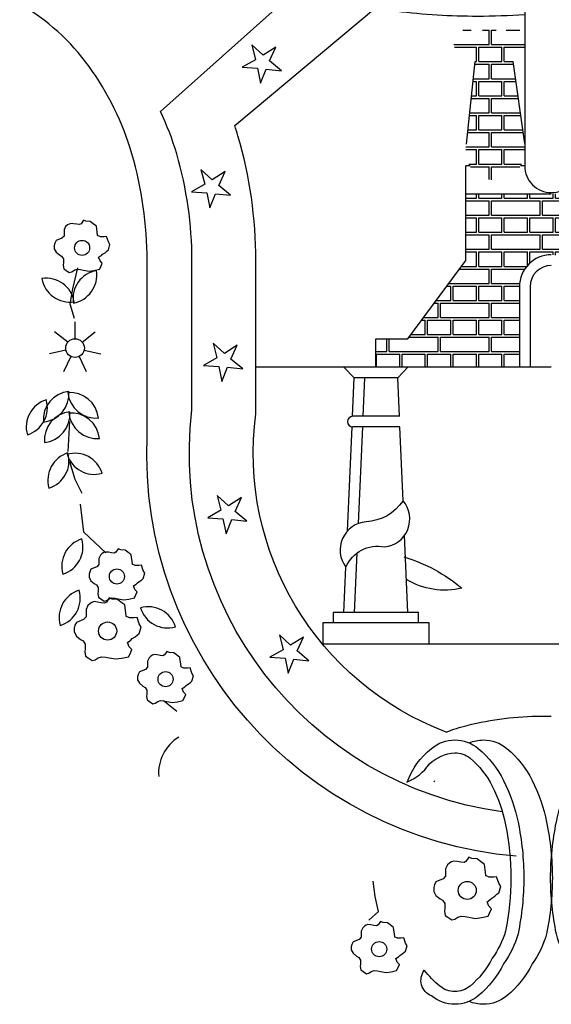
# Model space of a CAD drawing. Extents: x 34.77 to 37.61, y 24.72 to 28.21.
# Tile 1 of 3: x 34.94 to 36.19, y 24.72 to 27.03. Entities that reach past the tile are written whole.
import ezdxf

# ---------------------------------------------------------------- set-up
doc = ezdxf.new("R2010")
doc.units = 0
doc.header["$LTSCALE"] = 0.5
doc.header["$MEASUREMENT"] = 0
doc.layers.get('0').update_dxf_attribs({"linetype": 'CONTINUOUS'})

# ---------------------------------------------------------------- blocks, each defined once
blk = doc.blocks.new('*X20')
at = {"color": 0}
for p, q in [((5.740087, 2.497112), (5.740087, 2.497313)), ((5.7402, 2.497112), (5.7402, 2.497313)), ((5.741287, 2.497112), (5.741287, 2.497313)), ((5.7414, 2.497112), (5.7414, 2.497313)), ((5.742487, 2.497112), (5.742487, 2.497313)), ((5.7426, 2.497112), (5.7426, 2.497313)), ((5.743687, 2.497112), (5.743687, 2.497313)), ((5.7438, 2.497112), (5.7438, 2.497313)), ((5.744887, 2.497112), (5.744887, 2.497313)), ((5.745, 2.497112), (5.745, 2.497313)), ((5.746087, 2.497112), (5.746087, 2.497313)), ((5.7462, 2.497112), (5.7462, 2.497313)), ((5.747287, 2.497112), (5.747287, 2.497313)), ((5.7474, 2.497112), (5.7474, 2.497313)), ((5.739587, 2.497112), (5.740087, 2.497112)), ((5.739587, 2.496987), (5.740687, 2.496987)), ((5.7402, 2.497112), (5.741287, 2.497112)), ((5.740687, 2.496312), (5.740687, 2.496987)), ((5.7408, 2.496987), (5.743087, 2.496987)), ((5.7408, 2.496312), (5.7408, 2.496987)), ((5.7414, 2.497112), (5.742487, 2.497112)), ((5.7426, 2.497112), (5.743687, 2.497112)), ((5.743087, 2.496312), (5.743087, 2.496987)), ((5.7432, 2.496987), (5.745487, 2.496987)), ((5.7432, 2.496312), (5.7432, 2.496987)), ((5.7438, 2.497112), (5.744887, 2.497112)), ((5.745, 2.497112), (5.746087, 2.497112)), ((5.745487, 2.496312), (5.745487, 2.496987)), ((5.7456, 2.496987), (5.747629, 2.496987)), ((5.7456, 2.496312), (5.7456, 2.496987)), ((5.7462, 2.497112), (5.747287, 2.497112)), ((5.7474, 2.497112), (5.747629, 2.497112)), ((5.739587, 2.496312), (5.740687, 2.496312)), ((5.739587, 2.496187), (5.740087, 2.496187)), ((5.740087, 2.495512), (5.740087, 2.496187)), ((5.7402, 2.496187), (5.741287, 2.496187)), ((5.7402, 2.495512), (5.7402, 2.496187)), ((5.7408, 2.496312), (5.743087, 2.496312)), ((5.741287, 2.495512), (5.741287, 2.496187)), ((5.7414, 2.496187), (5.742487, 2.496187)), ((5.7414, 2.495512), (5.7414, 2.496187)), ((5.742487, 2.495512), (5.742487, 2.496187)), ((5.7426, 2.496187), (5.743687, 2.496187)), ((5.7426, 2.495512), (5.7426, 2.496187)), ((5.7432, 2.496312), (5.745487, 2.496312)), ((5.743687, 2.495512), (5.743687, 2.496187)), ((5.7438, 2.496187), (5.744887, 2.496187)), ((5.7438, 2.495512), (5.7438, 2.496187)), ((5.744887, 2.495512), (5.744887, 2.496187)), ((5.745, 2.496187), (5.746087, 2.496187)), ((5.745, 2.495512), (5.745, 2.496187)), ((5.7456, 2.496312), (5.747629, 2.496312)), ((5.746087, 2.495512), (5.746087, 2.496187)), ((5.7462, 2.496187), (5.747287, 2.496187)), ((5.7462, 2.495512), (5.7462, 2.496187)), ((5.747287, 2.495512), (5.747287, 2.496187)), ((5.7474, 2.496187), (5.747629, 2.496187)), ((5.7474, 2.495512), (5.7474, 2.496187)), ((5.739587, 2.495512), (5.740087, 2.495512)), ((5.7402, 2.495512), (5.741287, 2.495512)), ((5.7414, 2.495512), (5.742487, 2.495512)), ((5.7426, 2.495512), (5.743687, 2.495512)), ((5.7438, 2.495512), (5.744887, 2.495512)), ((5.745, 2.495512), (5.746087, 2.495512)), ((5.7462, 2.495512), (5.747287, 2.495512)), ((5.7474, 2.495512), (5.747629, 2.495512)), ((5.739587, 2.495387), (5.740687, 2.495387)), ((5.740687, 2.494712), (5.740687, 2.495387)), ((5.7408, 2.495387), (5.743087, 2.495387)), ((5.7408, 2.494712), (5.7408, 2.495387)), ((5.743087, 2.494712), (5.743087, 2.495387)), ((5.7432, 2.495387), (5.745487, 2.495387)), ((5.7432, 2.494712), (5.7432, 2.495387)), ((5.745487, 2.494712), (5.745487, 2.495387)), ((5.7456, 2.495387), (5.747629, 2.495387)), ((5.7456, 2.494712), (5.7456, 2.495387)), ((5.739587, 2.494712), (5.740687, 2.494712)), ((5.739587, 2.494587), (5.740087, 2.494587)), ((5.740087, 2.493912), (5.740087, 2.494587)), ((5.7402, 2.494587), (5.741287, 2.494587)), ((5.7402, 2.493912), (5.7402, 2.494587)), ((5.7408, 2.494712), (5.743087, 2.494712)), ((5.741287, 2.493912), (5.741287, 2.494587)), ((5.7414, 2.494587), (5.742487, 2.494587)), ((5.7414, 2.493912), (5.7414, 2.494587)), ((5.742487, 2.493951), (5.742487, 2.494587)), ((5.7426, 2.494587), (5.743687, 2.494587)), ((5.7426, 2.494064), (5.7426, 2.494587)), ((5.7432, 2.494712), (5.745487, 2.494712)), ((5.743687, 2.494451), (5.743687, 2.494587)), ((5.7438, 2.494587), (5.744887, 2.494587)), ((5.7438, 2.494441), (5.7438, 2.494587)), ((5.744887, 2.493912), (5.744887, 2.494587)), ((5.745, 2.494587), (5.746087, 2.494587)), ((5.745, 2.493912), (5.745, 2.494587)), ((5.7456, 2.494712), (5.747629, 2.494712)), ((5.746087, 2.493912), (5.746087, 2.494587)), ((5.7462, 2.494587), (5.747287, 2.494587)), ((5.7462, 2.493912), (5.7462, 2.494587)), ((5.747287, 2.493912), (5.747287, 2.494587)), ((5.7474, 2.494587), (5.747629, 2.494587)), ((5.7474, 2.493912), (5.7474, 2.494587)), ((5.739295, 2.493787), (5.740687, 2.493787)), ((5.739387, 2.493912), (5.740087, 2.493912)), ((5.7402, 2.493912), (5.741287, 2.493912)), ((5.740687, 2.493112), (5.740687, 2.493787)), ((5.7408, 2.493787), (5.742361, 2.493787)), ((5.7408, 2.493112), (5.7408, 2.493787)), ((5.7414, 2.493912), (5.742454, 2.493912)), ((5.744761, 2.493912), (5.744887, 2.493912)), ((5.744855, 2.493787), (5.745487, 2.493787)), ((5.745, 2.493912), (5.746087, 2.493912)), ((5.745487, 2.493112), (5.745487, 2.493787)), ((5.7456, 2.493787), (5.747887, 2.493787)), ((5.7456, 2.493112), (5.7456, 2.493787)), ((5.7462, 2.493912), (5.747287, 2.493912)), ((5.7474, 2.493912), (5.747828, 2.493912)), ((5.747887, 2.493112), (5.747887, 2.493787)), ((5.748, 2.493112), (5.748, 2.493679)), ((5.738796, 2.493112), (5.740687, 2.493112)), ((5.7408, 2.493112), (5.742116, 2.493112)), ((5.745099, 2.493112), (5.745487, 2.493112)), ((5.7456, 2.493112), (5.747887, 2.493112)), ((5.748, 2.493112), (5.748419, 2.493112)), ((5.738704, 2.492987), (5.738887, 2.492987)), ((5.738887, 2.492312), (5.738887, 2.492987)), ((5.739, 2.492987), (5.740087, 2.492987)), ((5.739, 2.492312), (5.739, 2.492987)), ((5.740087, 2.492312), (5.740087, 2.492987)), ((5.7402, 2.492987), (5.741287, 2.492987)), ((5.7402, 2.492312), (5.7402, 2.492987)), ((5.741287, 2.492312), (5.741287, 2.492987)), ((5.7414, 2.492987), (5.742108, 2.492987)), ((5.7414, 2.492312), (5.7414, 2.492987)), ((5.745107, 2.492987), (5.746087, 2.492987)), ((5.746087, 2.492312), (5.746087, 2.492987)), ((5.7462, 2.492987), (5.747287, 2.492987)), ((5.7462, 2.492312), (5.7462, 2.492987)), ((5.747287, 2.492312), (5.747287, 2.492987)), ((5.7474, 2.492987), (5.748488, 2.492987)), ((5.7474, 2.492312), (5.7474, 2.492987)), ((5.748488, 2.492312), (5.748488, 2.492987)), ((5.7486, 2.492312), (5.7486, 2.492867)), ((5.738112, 2.492186), (5.738287, 2.492186)), ((5.738205, 2.492312), (5.738887, 2.492312)), ((5.738287, 2.491511), (5.738287, 2.492186)), ((5.7384, 2.492186), (5.740687, 2.492186)), ((5.7384, 2.491511), (5.7384, 2.492186)), ((5.739, 2.492312), (5.740087, 2.492312)), ((5.7402, 2.492312), (5.741287, 2.492312)), ((5.740687, 2.491511), (5.740687, 2.492186)), ((5.7408, 2.492186), (5.742108, 2.492186)), ((5.7408, 2.491511), (5.7408, 2.492186)), ((5.7414, 2.492312), (5.742108, 2.492312)), ((5.745108, 2.492312), (5.746087, 2.492312)), ((5.745108, 2.492186), (5.745487, 2.492186)), ((5.745487, 2.491511), (5.745487, 2.492186)), ((5.7456, 2.492186), (5.747887, 2.492186)), ((5.7456, 2.491511), (5.7456, 2.492186)), ((5.7462, 2.492312), (5.747287, 2.492312)), ((5.7474, 2.492312), (5.748488, 2.492312)), ((5.747887, 2.491511), (5.747887, 2.492186)), ((5.748, 2.492186), (5.749103, 2.492186)), ((5.748, 2.491511), (5.748, 2.492186)), ((5.7486, 2.492312), (5.749011, 2.492312)), ((5.737521, 2.491386), (5.737687, 2.491386)), ((5.737613, 2.491511), (5.738287, 2.491511)), ((5.737687, 2.490711), (5.737687, 2.491386)), ((5.7378, 2.491386), (5.738887, 2.491386)), ((5.7378, 2.490711), (5.7378, 2.491386)), ((5.7384, 2.491511), (5.740687, 2.491511)), ((5.738887, 2.490711), (5.738887, 2.491386)), ((5.739, 2.491386), (5.740087, 2.491386)), ((5.739, 2.490711), (5.739, 2.491386)), ((5.740087, 2.490711), (5.740087, 2.491386)), ((5.7402, 2.491386), (5.741287, 2.491386)), ((5.7402, 2.490711), (5.7402, 2.491386)), ((5.7408, 2.491511), (5.742108, 2.491511)), ((5.741287, 2.490711), (5.741287, 2.491386)), ((5.7414, 2.491386), (5.742108, 2.491386)), ((5.7414, 2.490711), (5.7414, 2.491386)), ((5.745108, 2.491511), (5.745487, 2.491511)), ((5.745108, 2.491386), (5.746087, 2.491386)), ((5.7456, 2.491511), (5.747887, 2.491511)), ((5.746087, 2.490711), (5.746087, 2.491386)), ((5.7462, 2.491386), (5.747287, 2.491386)), ((5.7462, 2.490711), (5.7462, 2.491386)), ((5.747287, 2.490711), (5.747287, 2.491386)), ((5.7474, 2.491386), (5.748488, 2.491386)), ((5.7474, 2.490711), (5.7474, 2.491386)), ((5.748, 2.491511), (5.749602, 2.491511)), ((5.748488, 2.490711), (5.748488, 2.491386)), ((5.7486, 2.491386), (5.749687, 2.491386)), ((5.7486, 2.490711), (5.7486, 2.491386)), ((5.749687, 2.490711), (5.749687, 2.491386)), ((5.7498, 2.490711), (5.7498, 2.491243)), ((5.735887, 2.489911), (5.735887, 2.490507)), ((5.736, 2.489911), (5.736, 2.490507)), ((5.73693, 2.490586), (5.738287, 2.490586)), ((5.737022, 2.490711), (5.737687, 2.490711)), ((5.7378, 2.490711), (5.738887, 2.490711)), ((5.738287, 2.489911), (5.738287, 2.490586)), ((5.7384, 2.490586), (5.740687, 2.490586)), ((5.7384, 2.489911), (5.7384, 2.490586)), ((5.739, 2.490711), (5.740087, 2.490711)), ((5.7402, 2.490711), (5.741287, 2.490711)), ((5.740687, 2.489911), (5.740687, 2.490586)), ((5.7408, 2.490586), (5.742108, 2.490586)), ((5.7408, 2.489911), (5.7408, 2.490586)), ((5.7414, 2.490711), (5.742108, 2.490711)), ((5.745108, 2.490711), (5.746087, 2.490711)), ((5.745108, 2.490586), (5.745487, 2.490586)), ((5.745487, 2.489911), (5.745487, 2.490586)), ((5.7456, 2.490586), (5.747887, 2.490586)), ((5.7456, 2.489911), (5.7456, 2.490586)), ((5.7462, 2.490711), (5.747287, 2.490711)), ((5.7474, 2.490711), (5.748488, 2.490711)), ((5.747887, 2.489911), (5.747887, 2.490586)), ((5.748, 2.490586), (5.750286, 2.490586)), ((5.748, 2.489911), (5.748, 2.490586)), ((5.7486, 2.490711), (5.749687, 2.490711)), ((5.7498, 2.490711), (5.750193, 2.490711)), ((5.750287, 2.489911), (5.750287, 2.490584)), ((5.7504, 2.489911), (5.7504, 2.490507)), ((5.735371, 2.489911), (5.735887, 2.489911)), ((5.736, 2.489911), (5.738287, 2.489911)), ((5.7384, 2.489911), (5.740687, 2.489911)), ((5.7408, 2.489911), (5.742108, 2.489911)), ((5.745108, 2.489911), (5.745487, 2.489911)), ((5.7456, 2.489911), (5.747887, 2.489911)), ((5.748, 2.489911), (5.750287, 2.489911)), ((5.7504, 2.489911), (5.751845, 2.489911)), ((5.7354, 2.489786), (5.736487, 2.489786)), ((5.7354, 2.489182), (5.7354, 2.489786)), ((5.736487, 2.489182), (5.736487, 2.489786)), ((5.7366, 2.489786), (5.737687, 2.489786)), ((5.7366, 2.489182), (5.7366, 2.489786)), ((5.737687, 2.489182), (5.737687, 2.489786)), ((5.7378, 2.489786), (5.738887, 2.489786)), ((5.7378, 2.489182), (5.7378, 2.489786)), ((5.738887, 2.489182), (5.738887, 2.489786)), ((5.739, 2.489786), (5.740087, 2.489786)), ((5.739, 2.489182), (5.739, 2.489786)), ((5.740087, 2.489182), (5.740087, 2.489786)), ((5.7402, 2.489786), (5.741287, 2.489786)), ((5.7402, 2.489182), (5.7402, 2.489786)), ((5.741287, 2.489182), (5.741287, 2.489786)), ((5.7414, 2.489786), (5.742108, 2.489786)), ((5.7414, 2.489182), (5.7414, 2.489786)), ((5.745108, 2.489786), (5.746087, 2.489786)), ((5.746087, 2.489182), (5.746087, 2.489786)), ((5.7462, 2.489786), (5.747287, 2.489786)), ((5.7462, 2.489182), (5.7462, 2.489786)), ((5.747287, 2.489182), (5.747287, 2.489786)), ((5.7474, 2.489786), (5.748488, 2.489786)), ((5.7474, 2.489182), (5.7474, 2.489786)), ((5.748488, 2.489182), (5.748488, 2.489786)), ((5.7486, 2.489786), (5.749687, 2.489786)), ((5.7486, 2.489182), (5.7486, 2.489786)), ((5.749687, 2.489182), (5.749687, 2.489786)), ((5.7498, 2.489786), (5.750887, 2.489786)), ((5.7498, 2.489182), (5.7498, 2.489786)), ((5.750887, 2.489182), (5.750887, 2.489786)), ((5.751, 2.489786), (5.751845, 2.489786)), ((5.751, 2.489182), (5.751, 2.489786)), ((5.764639, 2.486711), (5.764687, 2.486711)), ((5.7648, 2.486711), (5.765413, 2.486711)), ((5.764616, 2.486586), (5.765287, 2.486586)), ((5.7654, 2.486586), (5.765416, 2.486586))]:
    blk.add_line(p, q, dxfattribs=at)
blk = doc.blocks.new('*X22')
at = {"color": 0}
for p, q in [((5.739445, 2.504988), (5.739839, 2.504988)), ((5.740381, 2.504988), (5.740687, 2.504988)), ((5.740687, 2.504313), (5.740687, 2.504988)), ((5.7408, 2.504988), (5.741017, 2.504988)), ((5.7408, 2.504313), (5.7408, 2.504988)), ((5.741493, 2.504988), (5.742129, 2.504988)), ((5.739027, 2.504313), (5.740687, 2.504313)), ((5.7408, 2.504313), (5.742358, 2.504313)), ((5.739057, 2.504188), (5.740087, 2.504188)), ((5.740087, 2.503513), (5.740087, 2.504188)), ((5.7402, 2.504188), (5.741287, 2.504188)), ((5.7402, 2.503513), (5.7402, 2.504188)), ((5.741287, 2.503513), (5.741287, 2.504188)), ((5.7414, 2.504188), (5.742358, 2.504188)), ((5.7414, 2.503513), (5.7414, 2.504188)), ((5.740018, 2.503388), (5.740687, 2.503388)), ((5.740032, 2.503513), (5.740087, 2.503513)), ((5.7402, 2.503513), (5.741287, 2.503513)), ((5.740687, 2.502713), (5.740687, 2.503388)), ((5.7408, 2.503388), (5.741828, 2.503388)), ((5.7408, 2.502713), (5.7408, 2.503388)), ((5.7414, 2.503513), (5.74181, 2.503513)), ((5.739933, 2.502588), (5.740087, 2.502588)), ((5.739946, 2.502713), (5.740687, 2.502713)), ((5.740087, 2.501913), (5.740087, 2.502588)), ((5.7402, 2.502588), (5.741287, 2.502588)), ((5.7402, 2.501913), (5.7402, 2.502588)), ((5.7408, 2.502713), (5.741924, 2.502713)), ((5.741287, 2.501913), (5.741287, 2.502588)), ((5.7414, 2.502588), (5.741942, 2.502588)), ((5.7414, 2.501913), (5.7414, 2.502588)), ((5.739861, 2.501913), (5.740087, 2.501913)), ((5.7402, 2.501913), (5.741287, 2.501913)), ((5.7414, 2.501913), (5.742039, 2.501913)), ((5.739848, 2.501788), (5.740687, 2.501788)), ((5.740687, 2.501113), (5.740687, 2.501788)), ((5.7408, 2.501788), (5.742056, 2.501788)), ((5.7408, 2.501113), (5.7408, 2.501788)), ((5.739762, 2.500987), (5.740087, 2.500987)), ((5.739776, 2.501113), (5.740687, 2.501113)), ((5.740087, 2.500313), (5.740087, 2.500987)), ((5.7402, 2.500987), (5.741287, 2.500987)), ((5.7402, 2.500313), (5.7402, 2.500987)), ((5.7408, 2.501113), (5.742153, 2.501113)), ((5.741287, 2.500313), (5.741287, 2.500987)), ((5.7414, 2.500987), (5.74217, 2.500987)), ((5.7414, 2.500313), (5.7414, 2.500987)), ((5.739677, 2.500187), (5.740687, 2.500187)), ((5.73969, 2.500313), (5.740087, 2.500313)), ((5.7402, 2.500313), (5.741287, 2.500313)), ((5.740687, 2.499512), (5.740687, 2.500187)), ((5.7408, 2.500187), (5.742285, 2.500187)), ((5.7408, 2.499512), (5.7408, 2.500187)), ((5.7414, 2.500313), (5.742267, 2.500313)), ((5.739587, 2.499387), (5.740087, 2.499387)), ((5.739597, 2.499512), (5.740687, 2.499512)), ((5.740087, 2.498712), (5.740087, 2.499387)), ((5.7402, 2.499387), (5.741287, 2.499387)), ((5.7402, 2.498712), (5.7402, 2.499387)), ((5.7408, 2.499512), (5.742358, 2.499512)), ((5.741287, 2.498712), (5.741287, 2.499387)), ((5.7414, 2.499387), (5.742358, 2.499387)), ((5.7414, 2.498712), (5.7414, 2.499387)), ((5.739738, 2.498712), (5.740087, 2.498712)), ((5.7402, 2.498712), (5.741287, 2.498712)), ((5.7414, 2.498712), (5.742206, 2.498712)), ((5.73981, 2.498587), (5.740687, 2.498587)), ((5.740687, 2.497986), (5.740687, 2.498587)), ((5.7408, 2.498587), (5.742134, 2.498587)), ((5.7408, 2.497967), (5.7408, 2.498587))]:
    blk.add_line(p, q, dxfattribs=at)
blk = doc.blocks.new('ECSVER')
for p, q in [((-0.004293, 0.007447), (-0.003878, 0.011337)), ((-0.001554, 0.007486), (-0.002103, 0.011337)), ((-0.004122, 0.00643), (-0.004325, 0.00643)), ((-0.004325, 0.001992), (-0.004325, 0.00643)), ((-0.001554, 0.00643), (-0.001757, 0.00643)), ((-0.004325, 0.005123), (-0.000304, 0.005123)), ((-0.007041, -0.001683), (-0.004325, 0.001992)), ((-0.022776, 0.000667), (-0.022538, 0.001657)), ((-0.022895, -0.000046), (-0.022776, 0.000667)), ((-0.001804, 0.000763), (-0.001804, -0.003008)), ((-0.001304, 0.000763), (-0.001304, -0.003008)), ((-0.022697, -0.00072), (-0.022895, -0.000046)), ((-0.02267, -0.001674), (-0.02267, -0.000879)), ((-0.023012, -0.001839), (-0.023633, -0.001343)), ((-0.022327, -0.001839), (-0.021717, -0.001352)), ((-0.008541, -0.001683), (-0.007041, -0.001683)), ((-0.008541, -0.003008), (-0.008541, -0.001683)), ((-0.023096, -0.002209), (-0.023871, -0.002386)), ((-0.022243, -0.002209), (-0.021465, -0.002386)), ((-0.022859, -0.002506), (-0.023204, -0.003222)), ((-0.02248, -0.002506), (-0.022139, -0.003212)), ((-0.000304, -0.003008), (-0.014183, -0.003008)), ((-0.009563, -0.003508), (-0.010041, -0.003008)), ((-0.007519, -0.003508), (-0.007041, -0.003008)), ((-0.009641, -0.005312), (-0.009563, -0.003508)), ((-0.007519, -0.003508), (-0.009563, -0.003508)), ((-0.007441, -0.005312), (-0.007519, -0.003508)), ((-0.007419, -0.005311), (-0.009622, -0.005311)), ((-0.022994, -0.00696), (-0.022911, -0.00556)), ((-0.009875, -0.010689), (-0.009663, -0.005808)), ((-0.007419, -0.005811), (-0.009622, -0.005811)), ((-0.007268, -0.009279), (-0.007419, -0.005811)), ((-0.022664, -0.008278), (-0.022911, -0.007455)), ((-0.022335, -0.008937), (-0.022664, -0.008278)), ((-0.022252, -0.010749), (-0.022417, -0.009431)), ((-0.021216, -0.011716), (-0.022252, -0.010749)), ((-0.007041, -0.014508), (-0.007198, -0.010901)), ((-0.010041, -0.014508), (-0.009949, -0.012387)), ((0.010433, -0.016008), (-0.011041, -0.016008)), ((-0.017886, -0.019166), (-0.01852, -0.01866)), ((-0.008569, -0.027836), (-0.00867, -0.027125)), ((-0.008416, -0.028547), (-0.008569, -0.027836)), ((-0.008874, -0.028954), (-0.008416, -0.028547))]:
    blk.add_line(p, q)
at = {"color": 1}
for p, q in [((-0.009141, -0.005311), (-0.009062, -0.003508)), ((-0.009359, -0.010342), (-0.009162, -0.005811)), ((-0.009541, -0.01453), (-0.009419, -0.011723))]:
    blk.add_line(p, q, dxfattribs=at)
for points in [[(0.001149, 0.00643), (0.000946, 0.00643), (0.000946, 0.030492), (0.004946, 0.029036), (0.004946, 0.034448), (0.000946, 0.032992), (0.002402, 0.036992), (-0.000304, 0.036992), (-0.00301, 0.036992), (-0.001554, 0.032992), (-0.005554, 0.034448), (-0.005554, 0.029036), (-0.001554, 0.030492), (-0.001554, 0.00643, 0.414214), (-0.000304, 0.00518, 0.414214), (0.000946, 0.00643)], [(-0.001952, -0.025952, -0.401021), (-0.019287, -0.006233), (-0.019287, 0.001992, 0.072347), (-0.02, 0.006995, 0.085087), (-0.022009, 0.011093, 0.106262), (-0.025266, 0.01403, 0.128333)], [(-0.002605, -0.023868, -0.409336), (-0.017183, -0.005004), (-0.017183, 0.001992, 0.072347), (-0.017896, 0.006995, 0.039634), (-0.01866, 0.008992), (-0.012257, 0.014708)], [(-0.005247, -0.020122, -0.348442), (-0.014183, -0.005192), (-0.014183, 0.001988, 0.072289), (-0.015018, 0.007841, 0.00773), (-0.01517, 0.008328), (-0.00856, 0.013842, 0.014761), (-0.007562, 0.013692, 0.030094), (-0.00377, 0.013463, 0.017555), (-0.001554, 0.013541)], [(-0.005247, -0.020122, -0.026962), (-0.004249, -0.019812, -0.061945), (-0.000761, -0.019378, -0.008027), (-0.000304, -0.019385, -0.075198)], [(-0.007071, -0.022481, -0.143761), (-0.005929, -0.020889, -0.174705), (-0.004833, -0.020494, -0.174705)], [(-0.004833, -0.020494, -0.174705), (-0.003737, -0.020889, -0.104203), (-0.002546, -0.022389, -0.064948), (-0.001866, -0.024348, -0.051099), (-0.001598, -0.026964, -0.051099), (-0.001866, -0.029581, -0.085596), (-0.002546, -0.031, -0.104203), (-0.003737, -0.0325, -0.174705), (-0.004833, -0.032895, -0.174705), (-0.005929, -0.0325, -0.491538), (-0.00627, -0.031299)], [(-0.003491, -0.020494, -0.174705), (-0.002395, -0.020889, -0.104203), (-0.001204, -0.022389, -0.064948), (-0.000524, -0.024348, -0.051099), (-0.000256, -0.026964, -0.051099), (-0.000524, -0.029581, -0.085596), (-0.001204, -0.031, -0.104203), (-0.002395, -0.0325, -0.174705), (-0.003491, -0.032895, -0.100654), (-0.004162, -0.032758, -0.108776)], [(-0.004162, -0.020631, -0.100654), (-0.003491, -0.020494, -0.174705)], [(0.002883, -0.020494, 0.174705), (0.001787, -0.020889, 0.104203), (0.000596, -0.022389, 0.064948), (-0.000084, -0.024348, 0.051099), (-0.000352, -0.026964, 0.051099), (-0.000084, -0.029581, 0.085596), (0.000596, -0.031, 0.104203), (0.001787, -0.0325, 0.174705), (0.002883, -0.032895, 0.100654), (0.003554, -0.032758, 0.108776)], [(-0.007083, -0.022467, 0.149963), (-0.006027, -0.02162, -0.171913), (-0.004833, -0.021094, -0.174705)], [(-0.004833, -0.021094, -0.174705), (-0.00412, -0.021351, -0.104203), (-0.003082, -0.022658, -0.064948), (-0.002454, -0.024469, -0.051099), (-0.002198, -0.026964, -0.051099), (-0.002454, -0.029459, -0.087789), (-0.003082, -0.030731, -0.104203), (-0.00412, -0.032038, -0.174705), (-0.004833, -0.032295, -0.174705), (-0.005546, -0.032038, -0.042848), (-0.00627, -0.031299)], [(-0.005812, -0.022456, -0.002334), (-0.005779, -0.022389, -0.104203)]]:
    blk.add_lwpolyline(points, format="xyb")
for points in [[(-0.013842, 0.011628), (-0.014373, 0.012109), (-0.014197, 0.011415), (-0.014818, 0.011059), (-0.014104, 0.011012), (-0.013957, 0.010311), (-0.013691, 0.010975), (-0.01298, 0.010898), (-0.01353, 0.011357), (-0.013236, 0.01201)], [(-0.016487, 0.005166), (-0.01634, 0.004466), (-0.016074, 0.00513), (-0.015363, 0.005053), (-0.015913, 0.005511), (-0.015619, 0.006165), (-0.016225, 0.005783), (-0.016755, 0.006264), (-0.01658, 0.00557), (-0.017201, 0.005214)], [(-0.015658, -0.002361), (-0.016189, -0.00188), (-0.016013, -0.002574), (-0.016634, -0.00293), (-0.01592, -0.002977), (-0.015773, -0.003678), (-0.015507, -0.003013), (-0.014796, -0.003091), (-0.015346, -0.002632), (-0.015052, -0.001979)], [(-0.015463, -0.009506), (-0.015993, -0.009025), (-0.015818, -0.009719), (-0.016439, -0.010075), (-0.015724, -0.010122), (-0.015578, -0.010823), (-0.015312, -0.010158), (-0.0146, -0.010236), (-0.01515, -0.009777), (-0.014857, -0.009124)], [(-0.012545, -0.016048), (-0.013076, -0.015567), (-0.0129, -0.016261), (-0.013522, -0.016617), (-0.012807, -0.016664), (-0.012661, -0.017365), (-0.012395, -0.0167), (-0.011683, -0.016778), (-0.012233, -0.016319), (-0.011939, -0.015666)]]:
    blk.add_lwpolyline(points, close=True)
for points in [[(-0.022273, 0.00389), (-0.022388, 0.003722), (-0.02246, 0.003679), (-0.022591, 0.003694), (-0.022735, 0.003722), (-0.022865, 0.003737), (-0.022952, 0.003708), (-0.023025, 0.003665), (-0.023111, 0.003592), (-0.023184, 0.003433), (-0.023184, 0.003231), (-0.023184, 0.003144), (-0.023285, 0.003043), (-0.02356, 0.002927), (-0.023618, 0.002812), (-0.023647, 0.002696), (-0.023647, 0.002551), (-0.02356, 0.002392), (-0.023401, 0.002262), (-0.0233, 0.002204), (-0.023213, 0.002074), (-0.023213, 0.001901), (-0.023227, 0.00177), (-0.023198, 0.001611), (-0.023097, 0.001539), (-0.022938, 0.001438), (-0.022822, 0.001467), (-0.022706, 0.001539), (-0.022576, 0.001583), (-0.022417, 0.001568), (-0.022272, 0.001539), (-0.022012, 0.001496), (-0.02178, 0.001525), (-0.02152, 0.001583), (-0.021462, 0.001698), (-0.02139, 0.001872), (-0.021491, 0.001973), (-0.021563, 0.002146), (-0.021433, 0.002233), (-0.021375, 0.002291), (-0.021259, 0.002363), (-0.021173, 0.002436), (-0.0211, 0.002493), (-0.021028, 0.002739), (-0.0211, 0.002869), (-0.021187, 0.003115), (-0.021303, 0.003101), (-0.021476, 0.003101), (-0.021621, 0.003173), (-0.021607, 0.003188), (-0.021665, 0.003607), (-0.021824, 0.003722), (-0.021954, 0.003824), (-0.022157, 0.003838), (-0.022273, 0.00389)], [(-0.020637, -0.011525), (-0.020752, -0.011692), (-0.020825, -0.011736), (-0.020955, -0.011721), (-0.0211, -0.011692), (-0.02123, -0.011678), (-0.021317, -0.011707), (-0.021389, -0.01175), (-0.021476, -0.011822), (-0.021548, -0.011982), (-0.021548, -0.012184), (-0.021548, -0.012271), (-0.021649, -0.012372), (-0.021924, -0.012488), (-0.021982, -0.012603), (-0.022011, -0.012719), (-0.022011, -0.012864), (-0.021924, -0.013023), (-0.021765, -0.013153), (-0.021664, -0.013211), (-0.021577, -0.013341), (-0.021577, -0.013514), (-0.021592, -0.013644), (-0.021563, -0.013803), (-0.021461, -0.013876), (-0.021302, -0.013977), (-0.021186, -0.013948), (-0.021071, -0.013876), (-0.02094, -0.013832), (-0.020781, -0.013847), (-0.020637, -0.013876), (-0.020376, -0.013919), (-0.020145, -0.01389), (-0.019884, -0.013832), (-0.019826, -0.013717), (-0.019754, -0.013543), (-0.019855, -0.013442), (-0.019928, -0.013268), (-0.019797, -0.013182), (-0.01974, -0.013124), (-0.019624, -0.013052), (-0.019537, -0.012979), (-0.019465, -0.012921), (-0.019392, -0.012676), (-0.019465, -0.012545), (-0.019551, -0.0123), (-0.019667, -0.012314), (-0.019841, -0.012314), (-0.019986, -0.012242), (-0.019971, -0.012227), (-0.020029, -0.011808), (-0.020188, -0.011692), (-0.020318, -0.011591), (-0.020521, -0.011577), (-0.020637, -0.011525)], [(-0.02106, -0.013824), (-0.021199, -0.014024), (-0.021286, -0.014076), (-0.021442, -0.014059), (-0.021616, -0.014024), (-0.021772, -0.014007), (-0.021876, -0.014042), (-0.021963, -0.014094), (-0.022067, -0.01418), (-0.022154, -0.014371), (-0.022154, -0.014614), (-0.022154, -0.014718), (-0.022275, -0.01484), (-0.022605, -0.014979), (-0.022675, -0.015117), (-0.022709, -0.015256), (-0.022709, -0.01543), (-0.022605, -0.015621), (-0.022414, -0.015777), (-0.022293, -0.015846), (-0.022189, -0.016002), (-0.022189, -0.016211), (-0.022206, -0.016367), (-0.022171, -0.016558), (-0.02205, -0.016644), (-0.021859, -0.016766), (-0.02172, -0.016731), (-0.021581, -0.016644), (-0.021425, -0.016592), (-0.021234, -0.01661), (-0.02106, -0.016644), (-0.020748, -0.016696), (-0.02047, -0.016662), (-0.020157, -0.016592), (-0.020088, -0.016453), (-0.020001, -0.016245), (-0.020122, -0.016124), (-0.020209, -0.015916), (-0.020053, -0.015811), (-0.019984, -0.015742), (-0.019845, -0.015655), (-0.01974, -0.015569), (-0.019654, -0.015499), (-0.019567, -0.015204), (-0.019654, -0.015048), (-0.019758, -0.014753), (-0.019897, -0.01477), (-0.020105, -0.01477), (-0.020279, -0.014684), (-0.020261, -0.014666), (-0.020331, -0.014163), (-0.020522, -0.014024), (-0.020678, -0.013903), (-0.020921, -0.013885), (-0.02106, -0.013824)], [(-0.006541, -0.015008), (-0.006541, -0.014508), (-0.010541, -0.014508), (-0.010541, -0.015008)], [(-0.006041, -0.016008), (-0.006041, -0.015008), (-0.011041, -0.015008), (-0.011041, -0.016008)], [(-0.018355, -0.01634), (-0.01847, -0.016508), (-0.018542, -0.016551), (-0.018673, -0.016536), (-0.018817, -0.016508), (-0.018947, -0.016493), (-0.019034, -0.016522), (-0.019107, -0.016565), (-0.019193, -0.016638), (-0.019266, -0.016797), (-0.019266, -0.016999), (-0.019266, -0.017086), (-0.019367, -0.017187), (-0.019642, -0.017303), (-0.0197, -0.017418), (-0.019729, -0.017534), (-0.019729, -0.017679), (-0.019642, -0.017838), (-0.019483, -0.017968), (-0.019382, -0.018026), (-0.019295, -0.018156), (-0.019295, -0.018329), (-0.019309, -0.01846), (-0.01928, -0.018619), (-0.019179, -0.018691), (-0.01902, -0.018792), (-0.018904, -0.018763), (-0.018788, -0.018691), (-0.018658, -0.018647), (-0.018499, -0.018662), (-0.018354, -0.018691), (-0.018094, -0.018734), (-0.017862, -0.018705), (-0.017602, -0.018647), (-0.017544, -0.018532), (-0.017472, -0.018358), (-0.017573, -0.018257), (-0.017645, -0.018084), (-0.017515, -0.017997), (-0.017457, -0.017939), (-0.017341, -0.017867), (-0.017255, -0.017794), (-0.017182, -0.017737), (-0.01711, -0.017491), (-0.017182, -0.017361), (-0.017269, -0.017115), (-0.017385, -0.017129), (-0.017558, -0.017129), (-0.017703, -0.017057), (-0.017689, -0.017043), (-0.017747, -0.016623), (-0.017906, -0.016508), (-0.018036, -0.016406), (-0.018239, -0.016392), (-0.018355, -0.01634)], [(-0.004175, -0.025989), (-0.004314, -0.02619), (-0.0044, -0.026242), (-0.004557, -0.026225), (-0.00473, -0.02619), (-0.004887, -0.026173), (-0.004991, -0.026207), (-0.005077, -0.026259), (-0.005182, -0.026346), (-0.005268, -0.026537), (-0.005268, -0.02678), (-0.005268, -0.026884), (-0.00539, -0.027006), (-0.00572, -0.027144), (-0.005789, -0.027283), (-0.005824, -0.027422), (-0.005824, -0.027595), (-0.00572, -0.027786), (-0.005529, -0.027943), (-0.005407, -0.028012), (-0.005303, -0.028168), (-0.005303, -0.028376), (-0.005321, -0.028532), (-0.005286, -0.028723), (-0.005164, -0.02881), (-0.004973, -0.028932), (-0.004834, -0.028897), (-0.004696, -0.02881), (-0.004539, -0.028758), (-0.004348, -0.028775), (-0.004175, -0.02881), (-0.003862, -0.028862), (-0.003584, -0.028827), (-0.003272, -0.028758), (-0.003202, -0.028619), (-0.003116, -0.028411), (-0.003237, -0.02829), (-0.003324, -0.028081), (-0.003168, -0.027977), (-0.003098, -0.027908), (-0.002959, -0.027821), (-0.002855, -0.027734), (-0.002768, -0.027665), (-0.002681, -0.02737), (-0.002768, -0.027214), (-0.002872, -0.026919), (-0.003011, -0.026936), (-0.00322, -0.026936), (-0.003393, -0.026849), (-0.003376, -0.026832), (-0.003445, -0.026329), (-0.003636, -0.02619), (-0.003793, -0.026069), (-0.004036, -0.026051), (-0.004175, -0.025989)], [(-0.008323, -0.029005), (-0.008438, -0.029173), (-0.00851, -0.029216), (-0.008641, -0.029201), (-0.008785, -0.029173), (-0.008916, -0.029158), (-0.009002, -0.029187), (-0.009075, -0.02923), (-0.009162, -0.029303), (-0.009234, -0.029462), (-0.009234, -0.029664), (-0.009234, -0.029751), (-0.009335, -0.029852), (-0.00961, -0.029968), (-0.009668, -0.030083), (-0.009697, -0.030199), (-0.009697, -0.030344), (-0.00961, -0.030503), (-0.009451, -0.030633), (-0.00935, -0.030691), (-0.009263, -0.030821), (-0.009263, -0.030994), (-0.009277, -0.031125), (-0.009248, -0.031284), (-0.009147, -0.031356), (-0.008988, -0.031457), (-0.008872, -0.031428), (-0.008756, -0.031356), (-0.008626, -0.031313), (-0.008467, -0.031327), (-0.008322, -0.031356), (-0.008062, -0.031399), (-0.00783, -0.03137), (-0.00757, -0.031313), (-0.007512, -0.031197), (-0.00744, -0.031023), (-0.007541, -0.030922), (-0.007613, -0.030749), (-0.007483, -0.030662), (-0.007425, -0.030604), (-0.00731, -0.030532), (-0.007223, -0.030459), (-0.00715, -0.030402), (-0.007078, -0.030156), (-0.00715, -0.030026), (-0.007237, -0.02978), (-0.007353, -0.029794), (-0.007527, -0.029794), (-0.007671, -0.029722), (-0.007657, -0.029708), (-0.007715, -0.029288), (-0.007874, -0.029173), (-0.008004, -0.029071), (-0.008207, -0.029057), (-0.008323, -0.029005)]]:
    blk.add_lwpolyline(points)
for points in [[(-0.009949, -0.012387, -0.353259), (-0.008137, -0.011438, 0.609642), (-0.007268, -0.009279, -0.23386), (-0.009002, -0.010263, 0.595155), (-0.009949, -0.012387)], [(-0.007233, -0.011904, -0.101874), (-0.004504, -0.013377, -0.19416), (-0.007108, -0.012966)]]:
    blk.add_lwpolyline(points, format="xyb", dxfattribs=at)
for centre, radius in [((-0.022337, 0.002587), 0.000354), ((-0.02267, -0.002112), 0.000438), ((-0.020702, -0.012827), 0.000354), ((-0.021138, -0.015386), 0.000425), ((-0.018419, -0.017643), 0.000354), ((-0.004253, -0.027552), 0.000425), ((-0.008387, -0.030308), 0.000354)]:
    blk.add_circle(centre, radius)
for centre, radius, start, end in [((-0.000304, 0.000763), 0.0015, 90, 180), ((-0.021431, 0.00021), 0.001332, 99.9695, 189.2167), ((-0.022978, 0.001314), 0.001332, 279.744, 8.9912), ((-0.000304, 0.000763), 0.001, 90, 180), ((-0.024018, -0.000169), 0.001332, 9.744, 98.9912), ((-0.022914, 0.001378), 0.001332, 189.9695, 279.2167), ((-0.022829, -0.005471), 0.001332, 95.6224, 184.8696), ((-0.024292, -0.004259), 0.001332, 275.8479, 5.0951), ((-0.023629, -0.005812), 0.001332, 106.8643, 196.1115), ((-0.0253, -0.004909), 0.001332, 287.0898, 16.337), ((-0.022897, -0.00553), 0.001332, 5.8479, 95.0951), ((-0.021685, -0.004067), 0.001332, 185.6224, 274.8696), ((-0.022779, -0.006428), 0.001332, 95.6224, 184.8696), ((-0.024242, -0.005215), 0.001332, 275.8479, 5.0951), ((-0.022847, -0.006486), 0.001332, 5.8479, 95.0951), ((-0.021635, -0.005023), 0.001332, 185.6224, 274.8696), ((-0.009622, -0.005561), 0.00025, 90, 270), ((-0.022615, -0.008307), 0.001332, 106.8643, 196.1115), ((-0.024286, -0.007403), 0.001332, 287.0898, 16.337), ((-0.02267, -0.008378), 0.001332, 17.0898, 106.337), ((-0.021767, -0.006706), 0.001332, 196.8643, 286.1115), ((-0.021959, -0.012342), 0.001332, 106.8643, 196.1115), ((-0.02363, -0.011438), 0.001332, 287.0898, 16.337), ((-0.022086, -0.01475), 0.001332, 106.8643, 196.1115), ((-0.023757, -0.013846), 0.001332, 287.0898, 16.337), ((-0.019225, -0.015581), 0.001332, 17.0898, 106.337), ((-0.018321, -0.013909), 0.001332, 196.8643, 286.1115), ((-0.016754, -0.022059), 0.001993, 121.6425, 184.5146)]:
    blk.add_arc(centre, radius, start, end)
for name in ['*X22', '*X20']:
    blk.add_blockref(name, (-5.743912, -2.49219), dxfattribs=at)

msp = doc.modelspace()

# ---------------------------------------------------------------- block references
at = {"xscale": 50, "yscale": 50, "zscale": 50}
msp.add_blockref('ECSVER', (36.2051, 26.3627), dxfattribs=at)

doc.saveas('drawing.dxf')
